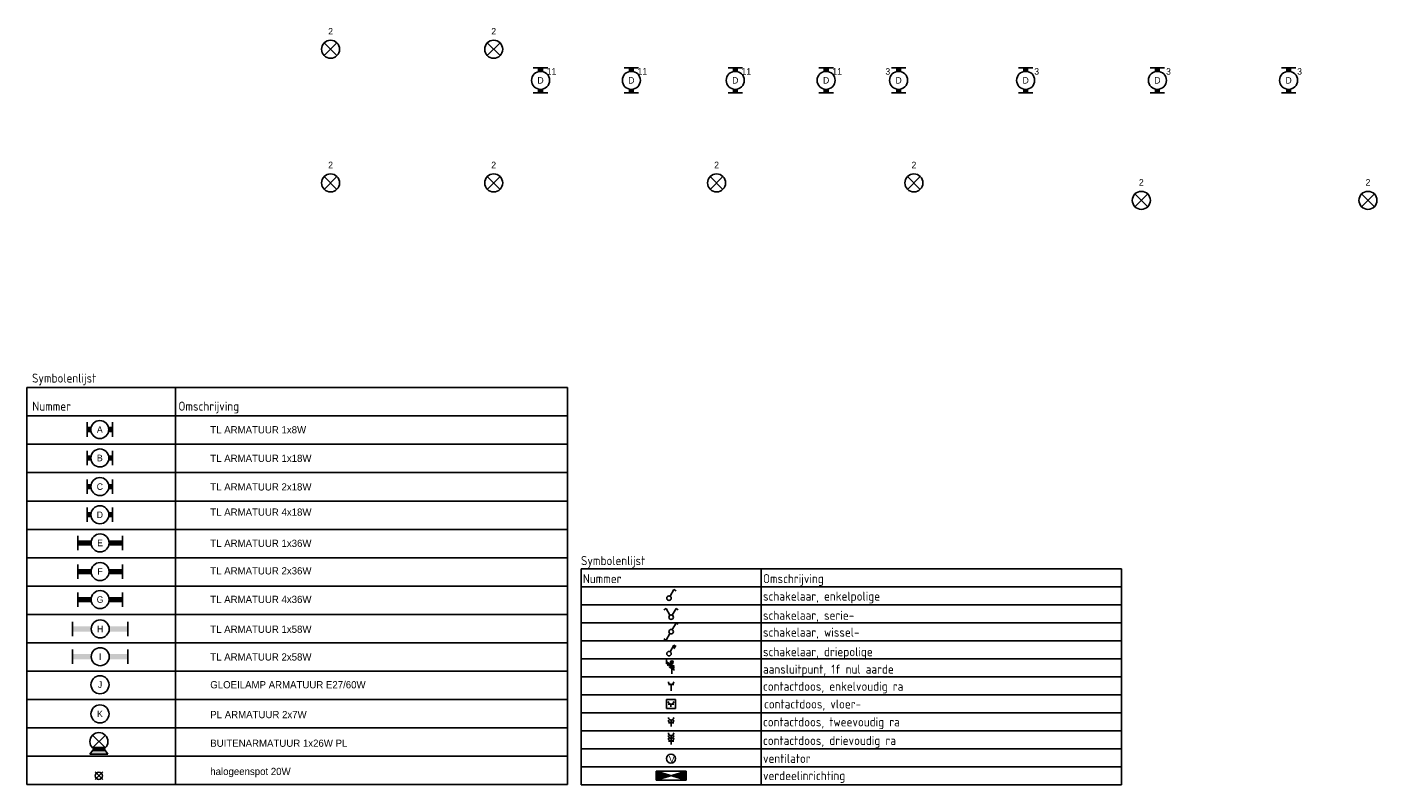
# Model space of a CAD drawing. Extents: x 1458 to 78232, y 1423 to 46972.
# Tile 1 of 8: x 1458 to 38918, y 1423 to 22461. Entities that reach past the tile are written whole.
import ezdxf
from ezdxf.enums import TextEntityAlignment as Align

# ---------------------------------------------------------------- set-up
doc = ezdxf.new("R2010")
doc.units = 0
doc.layers.get('0').update_dxf_attribs({"linetype": 'CONTINUOUS'})
for name, color, linetype in [('EL$1----', 3, 'CONTINUOUS'), ('EL6222--', 3, 'CONTINUOUS'), ('EL6311--', 3, 'CONTINUOUS')]:
    doc.layers.add(name, color=color, linetype=linetype)
doc.styles.add('BURO-018', font='BUROFONT.SHX', dxfattribs={"height": 180})
doc.styles.get("Standard").update_dxf_attribs({"font": 'ISOCP'})

# ---------------------------------------------------------------- blocks, each defined once
blk = doc.blocks.new('111503')
at = {"color": 0, "linetype": 'Continuous'}
for p, q in [((-1.77, 1.73), (1.77, 5.27)), ((1.77, 1.73), (-1.77, 5.27))]:
    blk.add_line(p, q, dxfattribs=at)
blk.add_circle((0, 3.5), 2.5, dxfattribs=at)
at = {"color": 0, "linetype": 'Continuous', "style": 'BURO-018'}
for tag, p in [('E_GROEP', (0, 8.5)), ('E_GKAST', (0, 8.5)), ('E_ARMCODE', (0, 3.5)), ('E_SLET', (4.5, 2.5))]:
    blk.add_attdef(tag, text='', height=1.8, dxfattribs=at).set_placement(p, align=Align.MIDDLE)
blk = doc.blocks.new('1115B6630')
at = {"color": 0}
for p, q in [((-3.5, 2), (-3.5, -2)), ((3.5, 2), (3.5, -2))]:
    blk.add_line(p, q, dxfattribs=at)
at = {"color": 0, "linetype": 'Continuous'}
blk.add_circle((0, 0), 2.5, dxfattribs=at)
at = {"color": 0}
for points in [[(-2.5, 0.75), (-3.5, 0.75), (-2.5, -0.75), (-3.5, -0.75)], [(2.5, 0.75), (3.5, 0.75), (2.5, -0.75), (3.5, -0.75)]]:
    blk.add_solid(points, dxfattribs=at)
at = {"color": 0, "linetype": 'Continuous', "style": 'BURO-018'}
for tag, p in [('E_GROEP', (0, 5)), ('E_GKAST', (0, 5)), ('E_ARMCODE', (0, 0)), ('E_SLET', (4.5, -3))]:
    blk.add_attdef(tag, text='', height=1.8, dxfattribs=at).set_placement(p, align=Align.MIDDLE)
blk = doc.blocks.new('1115B3A')
at = {"color": 0, "linetype": 'Continuous'}
blk.add_circle((0, 0), 2.5, dxfattribs=at)
at = {"color": 0, "linetype": 'Continuous', "style": 'BURO-018'}
for tag, p in [('E_GROEP', (0, 5)), ('E_GKAST', (0, 5)), ('E_ARMCODE', (0, 0)), ('E_SLET', (4.5, -1))]:
    blk.add_attdef(tag, text='', height=1.8, dxfattribs=at).set_placement(p, align=Align.MIDDLE)
blk = doc.blocks.new('1115B6330')
at = {"color": 0}
for p, q in [((-3.5, 2), (-3.5, -2)), ((3.5, 2), (3.5, -2))]:
    blk.add_line(p, q, dxfattribs=at)
at = {"color": 0, "linetype": 'Continuous'}
blk.add_circle((0, 0), 2.5, dxfattribs=at)
at = {"color": 0}
for points in [[(-2.5, 0.75), (-3.5, 0.75), (-2.5, -0.75), (-3.5, -0.75)], [(2.5, 0.75), (3.5, 0.75), (2.5, -0.75), (3.5, -0.75)]]:
    blk.add_solid(points, dxfattribs=at)
at = {"color": 0, "linetype": 'Continuous', "style": 'BURO-018'}
for tag, p in [('E_GROEP', (0, 5)), ('E_GKAST', (0, 5)), ('E_ARMCODE', (0, 0)), ('E_SLET', (4.5, -3))]:
    blk.add_attdef(tag, text='', height=1.8, dxfattribs=at).set_placement(p, align=Align.MIDDLE)
blk = doc.blocks.new('RENVOY1ROW')
at = {"layer": 'EL6311--', "color": 1, "flags": 8}
for p in [(0.5, 1), (50.5, 1)]:
    blk.add_attdef('TITEL', p, '', height=2.5, dxfattribs=at)
blk = doc.blocks.new('111304')
at = {"color": 0, "linetype": 'Continuous'}
for p, q in [((-1.5, 4.5), (1.5, 4.5)), ((0, 1), (0, 4.5))]:
    blk.add_line(p, q, dxfattribs=at)
blk.add_arc((0, 6), 1.5, 180, 360, dxfattribs=at)
at = {"color": 0, "linetype": 'Continuous', "style": 'BURO-018'}
for tag in ['E_GROEP', 'E_GKAST']:
    blk.add_attdef(tag, text='', height=1.8, dxfattribs=at).set_placement((0, 8.5), align=Align.MIDDLE)
at = {"color": 0, "linetype": 'Continuous', "style": 'BURO-018', "flags": 1}
for tag, p in [('E_VERMCODE', (13, 8.5)), ('E_MATCODE', (0, 0))]:
    blk.add_attdef(tag, text='', height=1.8, dxfattribs=at).set_placement(p, align=Align.MIDDLE)
blk = doc.blocks.new('111405')
at = {"color": 0, "linetype": 'Continuous'}
for p, q in [((-2.74, 7), (-3.95, 6.3)), ((-0.62, 3.33), (-2.74, 7)), ((0.62, 3.33), (2.74, 7)), ((2.74, 7), (3.95, 6.3))]:
    blk.add_line(p, q, dxfattribs=at)
blk.add_circle((0, 2.25), 1.25, dxfattribs=at)
at = {"color": 0, "linetype": 'Continuous', "style": 'BURO-018'}
for tag, p in [('E_SLET1', (-3.42, 9)), ('E_SLET2', (3.42, 9)), ('E_GROEP', (11.61, 1.38)), ('E_GKAST', (11.61, 4.38))]:
    blk.add_attdef(tag, text='', height=1.8, dxfattribs=at).set_placement(p, align=Align.MIDDLE)
at = {"color": 0, "linetype": 'Continuous', "style": 'BURO-018', "flags": 1}
blk.add_attdef('E_MATCODE', text='', height=1.8, dxfattribs=at).set_placement((0, 0), align=Align.MIDDLE)
blk = doc.blocks.new('1114A1')
at = {"color": 0, "linetype": 'Continuous'}
for p, q in [((0.62, 3.33), (2.74, 7)), ((2.74, 7), (3.95, 6.3))]:
    blk.add_line(p, q, dxfattribs=at)
blk.add_circle((0, 2.25), 1.25, dxfattribs=at)
at = {"color": 0, "linetype": 'Continuous', "style": 'BURO-018'}
for tag, p in [('E_SLET1', (3.36, 9)), ('E_GROEP', (11.61, 1.38)), ('E_GKAST', (11.61, 4.38))]:
    blk.add_attdef(tag, text='', height=1.8, dxfattribs=at).set_placement(p, align=Align.MIDDLE)
at = {"color": 0, "linetype": 'Continuous', "style": 'BURO-018', "flags": 1}
blk.add_attdef('E_MATCODE', text='', height=1.8, dxfattribs=at).set_placement((0, 0), align=Align.MIDDLE)
blk = doc.blocks.new('111406')
at = {"color": 0, "linetype": 'Continuous'}
for p, q in [((-0.62, 1.17), (-2.74, -2.5)), ((0.62, 3.33), (2.74, 7)), ((2.74, 7), (3.95, 6.3)), ((-2.74, -2.5), (-3.95, -1.8))]:
    blk.add_line(p, q, dxfattribs=at)
blk.add_circle((0, 2.25), 1.25, dxfattribs=at)
at = {"color": 0, "linetype": 'Continuous', "style": 'BURO-018'}
for tag, p in [('E_SLET1', (3.42, 9)), ('E_GROEP', (11.61, 1.38)), ('E_GKAST', (11.61, 4.38))]:
    blk.add_attdef(tag, text='', height=1.8, dxfattribs=at).set_placement(p, align=Align.MIDDLE)
at = {"color": 0, "linetype": 'Continuous', "style": 'BURO-018', "flags": 1}
blk.add_attdef('E_MATCODE', text='', height=1.8, dxfattribs=at).set_placement((0, 0), align=Align.MIDDLE)
blk = doc.blocks.new('1114A3')
at = {"color": 0, "linetype": 'Continuous'}
for p, q in [((0.62, 3.33), (2.74, 7)), ((2.04, 5.79), (3.25, 5.09)), ((2.39, 6.39), (3.6, 5.69)), ((2.74, 7), (3.95, 6.3))]:
    blk.add_line(p, q, dxfattribs=at)
blk.add_circle((0, 2.25), 1.25, dxfattribs=at)
at = {"color": 0, "linetype": 'Continuous', "style": 'BURO-018'}
for tag, p in [('E_SLET1', (3.36, 9)), ('E_GROEP', (11.61, 1.38)), ('E_GKAST', (11.61, 4.38))]:
    blk.add_attdef(tag, text='', height=1.8, dxfattribs=at).set_placement(p, align=Align.MIDDLE)
at = {"color": 0, "linetype": 'Continuous', "style": 'BURO-018', "flags": 1}
blk.add_attdef('E_MATCODE', text='', height=1.8, dxfattribs=at).set_placement((0, 0), align=Align.MIDDLE)
blk = doc.blocks.new('E00078')
at = {"color": 0, "linetype": 'Continuous'}
for p, q in [((-3, 6.48), (-3, 8.98)), ((-3, 7.73), (1.5, 5.13)), ((0, 7.5), (0, 1)), ((1.5, 4.13), (-1.5, 5.87)), ((1.5, 3.13), (-1.5, 4.87))]:
    blk.add_line(p, q, dxfattribs=at)
at = {"color": 0, "const_width": 0.75}
blk.add_lwpolyline([(-0.38, 7.5, 1), (0.38, 7.5, 1)], format="xyb", close=True, dxfattribs=at)
at = {"color": 0, "linetype": 'Continuous', "const_width": 0.5}
blk.add_lwpolyline([(-2.18, 6.12, 1), (-1.68, 6.12, 1)], format="xyb", close=True, dxfattribs=at)
at = {"color": 0, "linetype": 'Continuous'}
for centre, radius in [((0, 7.5), 0.75), ((-1.93, 6.12), 0.5)]:
    blk.add_circle(centre, radius, dxfattribs=at)
at = {"color": 0, "linetype": 'Continuous', "style": 'BURO-018'}
for tag in ['E_GROEP', 'E_GKAST']:
    blk.add_attdef(tag, text='', height=1.8, dxfattribs=at).set_placement((0, 11), align=Align.MIDDLE)
at = {"color": 0, "linetype": 'Continuous', "style": 'BURO-018', "flags": 1}
for tag, p in [('E_VERMCODE', (13, 11)), ('E_MATCODE', (0, 0))]:
    blk.add_attdef(tag, text='', height=1.8, dxfattribs=at).set_placement(p, align=Align.MIDDLE)
blk = doc.blocks.new('1115B3')
at = {"color": 0, "linetype": 'Continuous'}
blk.add_circle((0, 3.5), 2.5, dxfattribs=at)
at = {"color": 0, "linetype": 'Continuous', "style": 'BURO-018'}
for tag, p in [('E_GROEP', (0, 8.5)), ('E_GKAST', (0, 8.5)), ('E_ARMCODE', (0, 3.5)), ('E_SLET', (4.5, 2.5))]:
    blk.add_attdef(tag, text='', height=1.8, dxfattribs=at).set_placement(p, align=Align.MIDDLE)
blk = doc.blocks.new('1116A4B')
at = {"color": 0, "linetype": 'Continuous'}
for p, q in [((-5, 4), (-5, 1)), ((5, 4), (-5, 4)), ((-5, 4), (5, 1)), ((5, 4), (-5, 1)), ((-5, 1), (5, 1)), ((5, 1), (5, 4))]:
    blk.add_line(p, q, dxfattribs=at)
for points in [[(-5, 4), (0, 2.5), (-5, 1)], [(5, 4), (0, 2.5), (5, 1)]]:
    blk.add_solid(points, dxfattribs=at)
at = {"color": 0, "linetype": 'Continuous', "style": 'BURO-018'}
for tag, p in [('E_GROEP', (0, 9)), ('E_GKAST', (0, 12)), ('E_KAST', (0, 6))]:
    blk.add_attdef(tag, text='', height=1.8, dxfattribs=at).set_placement(p, align=Align.MIDDLE)
at = {"color": 0, "linetype": 'Continuous', "style": 'BURO-018', "flags": 1}
blk.add_attdef('E_MATCODE', text='', height=1.8, dxfattribs=at).set_placement((0, 0), align=Align.MIDDLE)
blk = doc.blocks.new('111304O')
at = {"color": 0, "linetype": 'Continuous'}
for p, q in [((-2.5, 2.5), (2.5, 2.5)), ((-2.5, -2.5), (-2.5, 2.5)), ((-1.5, 0), (1.5, 0)), ((0, -1.5), (0, 0)), ((2.5, 2.5), (2.5, -2.5)), ((2.5, -2.5), (-2.5, -2.5))]:
    blk.add_line(p, q, dxfattribs=at)
blk.add_arc((0, 1.5), 1.5, 180, 360, dxfattribs=at)
at = {"color": 0, "linetype": 'Continuous', "style": 'BURO-018', "flags": 1}
for tag, p in [('E_MATCODE', (0, 0)), ('E_VERMCODE', (13, 4))]:
    blk.add_attdef(tag, text='', height=1.8, dxfattribs=at).set_placement(p, align=Align.MIDDLE)
at = {"color": 0, "linetype": 'Continuous', "style": 'BURO-018'}
for tag in ['E_GROEP', 'E_GKAST']:
    blk.add_attdef(tag, text='', height=1.8, dxfattribs=at).set_placement((0, 4), align=Align.MIDDLE)
blk = doc.blocks.new('RENVOY2ROW')
at = {"layer": 'EL6222--', "color": 1, "flags": 8}
for p in [(0.5, 1), (50.5, 1)]:
    blk.add_attdef('TITEL', p, '', height=2.5, dxfattribs=at)
blk = doc.blocks.new('E00002')
at = {"color": 0}
for p, q in [((-2.5, 0), (-1.45, 1.47)), ((2.5, 0), (-2.5, 0)), ((-1.79, 1), (1.79, 1)), ((1.45, 1.47), (2.5, 0))]:
    blk.add_line(p, q, dxfattribs=at)
for points in [[(-1.79, 1), (1.79, 1), (-2.5, 0), (2.5, 0)], [(-1.45, 1.47), (-0.5, 1), (-1.79, 1)], [(1.45, 1.47), (0.5, 1), (1.79, 1)]]:
    blk.add_solid(points, dxfattribs=at)
blk = doc.blocks.new('1115B3WD')
at = {"color": 0, "linetype": 'Continuous'}
for p, q in [((1.88, 1.85), (-1.88, 1.85)), ((1.68, 1.65), (-1.68, 1.65)), ((1.43, 1.45), (-1.43, 1.45)), ((1.09, 1.25), (-1.09, 1.25)), ((0.5, 1.05), (-0.5, 1.05))]:
    blk.add_line(p, q, dxfattribs=at)
blk = doc.blocks.new('SPOT-04')
at = {"color": 0, "linetype": 'Continuous'}
for p, q in [((-106, -106), (106, 106)), ((-106, 106), (106, -106))]:
    blk.add_line(p, q, dxfattribs=at)
blk.add_circle((0, 0), 100, dxfattribs=at)
at = {"color": 0, "linetype": 'Continuous', "style": 'BURO-018'}
for tag, p in [('E_ARMCODE', (-407, 280)), ('E_SLET', (-402, -120)), ('E_GROEP', (-407, -520)), ('E_GKAST', (-407, -520))]:
    blk.add_attdef(tag, text='', height=180, dxfattribs=at).set_placement(p, align=Align.MIDDLE)
blk = doc.blocks.new('1115B61540')
at = {"color": 0}
for p, q in [((-7.7, 2), (-7.7, -2)), ((7.7, 2), (7.7, -2))]:
    blk.add_line(p, q, dxfattribs=at)
at = {"color": 0, "linetype": 'Continuous'}
blk.add_circle((0, 0), 2.5, dxfattribs=at)
at = {"color": 0}
for points in [[(-2.5, 0.75), (-7.7, 0.75), (-2.5, -0.75), (-7.7, -0.75)], [(2.5, 0.75), (7.7, 0.75), (2.5, -0.75), (7.7, -0.75)]]:
    blk.add_solid(points, dxfattribs=at)
at = {"color": 0, "linetype": 'Continuous', "style": 'BURO-018'}
for tag, p in [('E_GROEP', (0, 5)), ('E_GKAST', (0, 5)), ('E_ARMCODE', (0, 0)), ('E_SLET', (4.5, -3))]:
    blk.add_attdef(tag, text='', height=1.8, dxfattribs=at).set_placement(p, align=Align.MIDDLE)
blk = doc.blocks.new('1115B61240')
at = {"color": 0}
for p, q in [((-6.2, 2), (-6.2, -2)), ((6.2, 2), (6.2, -2))]:
    blk.add_line(p, q, dxfattribs=at)
at = {"color": 0, "linetype": 'Continuous'}
blk.add_circle((0, 0), 2.5, dxfattribs=at)
at = {"color": 0}
for points in [[(-2.5, 0.75), (-6.2, 0.75), (-2.5, -0.75), (-6.2, -0.75)], [(2.5, 0.75), (6.2, 0.75), (2.5, -0.75), (6.2, -0.75)]]:
    blk.add_solid(points, dxfattribs=at)
at = {"color": 0, "linetype": 'Continuous', "style": 'BURO-018'}
for tag, p in [('E_GROEP', (0, 5)), ('E_GKAST', (0, 5)), ('E_ARMCODE', (0, 0)), ('E_SLET', (4.5, -3))]:
    blk.add_attdef(tag, text='', height=1.8, dxfattribs=at).set_placement(p, align=Align.MIDDLE)
blk = doc.blocks.new('111304A')
at = {"color": 0, "linetype": 'Continuous'}
for p, q in [((-1.5, 3), (1.5, 3)), ((0, 1), (0, 4.5))]:
    blk.add_line(p, q, dxfattribs=at)
for centre in [(0, 6), (0, 4.5)]:
    blk.add_arc(centre, 1.5, 180, 360, dxfattribs=at)
at = {"color": 0, "linetype": 'Continuous', "style": 'BURO-018'}
for tag in ['E_GROEP', 'E_GKAST']:
    blk.add_attdef(tag, text='', height=1.8, dxfattribs=at).set_placement((0, 8.5), align=Align.MIDDLE)
at = {"color": 0, "linetype": 'Continuous', "style": 'BURO-018', "flags": 1}
for tag, p in [('E_VERMCODE', (13, 8.5)), ('E_MATCODE', (0, 0))]:
    blk.add_attdef(tag, text='', height=1.8, dxfattribs=at).set_placement(p, align=Align.MIDDLE)
blk = doc.blocks.new('111304B')
at = {"color": 0, "linetype": 'Continuous'}
for p, q in [((-1.5, 3), (1.5, 3)), ((0, 1), (0, 6))]:
    blk.add_line(p, q, dxfattribs=at)
for centre in [(0, 7.5), (0, 6), (0, 4.5)]:
    blk.add_arc(centre, 1.5, 180, 360, dxfattribs=at)
at = {"color": 0, "linetype": 'Continuous', "style": 'BURO-018'}
for tag in ['E_GROEP', 'E_GKAST']:
    blk.add_attdef(tag, text='', height=1.8, dxfattribs=at).set_placement((0, 10), align=Align.MIDDLE)
at = {"color": 0, "linetype": 'Continuous', "style": 'BURO-018', "flags": 1}
for tag, p in [('E_VERMCODE', (13, 10)), ('E_MATCODE', (0, 0))]:
    blk.add_attdef(tag, text='', height=1.8, dxfattribs=at).set_placement(p, align=Align.MIDDLE)
blk = doc.blocks.new('BLOK (RENVOOI)')
at = {"layer": 'EL6311--'}
for p, q in [((-15181, 12575), (-15181, 1554)), ((-15181, 12575), (-181, 12575)), ((-11062, 12575), (-11062, 1554)), ((-181, 12575), (-181, 1554)), ((-15181, 11788), (-181, 11788)), ((-15181, 11000), (-181, 11000)), ((-15181, 10213), (-181, 10213)), ((-15181, 9426), (-181, 9426)), ((-15181, 8639), (-181, 8639)), ((-15181, 7852), (-181, 7852)), ((-15181, 7064), (-181, 7064)), ((-15181, 6277), (-181, 6277)), ((-15181, 5490), (-181, 5490)), ((-15181, 4703), (-181, 4703)), ((-15181, 3915), (-181, 3915)), ((-15181, 3128), (-181, 3128)), ((-15181, 2341), (-181, 2341)), ((-15181, 1554), (-181, 1554))]:
    blk.add_line(p, q, dxfattribs=at)
at = {"layer": 'EL6311--', "ltscale": 100}
for p, q in [((192, 7547), (15192, 7547)), ((192, 7547), (192, 1547)), ((5192, 7547), (5192, 1544)), ((15192, 1547), (15192, 7547)), ((192, 7047), (15192, 7047)), ((192, 6547), (15192, 6547)), ((192, 6047), (15192, 6047)), ((192, 5547), (15192, 5547)), ((192, 5047), (15192, 5047)), ((192, 4547), (15192, 4547)), ((192, 4047), (15192, 4047)), ((192, 3547), (15192, 3547)), ((192, 3047), (15192, 3047)), ((192, 2547), (15192, 2547)), ((192, 2047), (15192, 2047)), ((192, 1547), (15192, 1547))]:
    blk.add_line(p, q, dxfattribs=at)
at = {"layer": 'EL$1----', "xscale": 50, "yscale": 50}
for name, p in [('1114A1', (2635, 6617)), ('111405', (2692, 6088)), ('111406', (2692, 5689)), ('1114A3', (2635, 5076)), ('E00078', (2715, 4579)), ('111304', (2692, 4109)), ('111304O', (2689, 3790))]:
    blk.add_blockref(name, p, dxfattribs=at)
at = {"layer": 'EL$1----', "xscale": -83.33333333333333, "yscale": 83.33333333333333, "rotation": 180}
blk.add_blockref('1116A4B', (2692, 2013), dxfattribs=at)
at = {"layer": 'EL6222--'}
ref = blk.add_blockref('RENVOY2ROW', (221, 3975), dxfattribs=dict(at, xscale=-100, yscale=100, rotation=180))
ref.add_attrib('KOLOM2', 'contactdoos, vloer-                                         ', (5271, 3667), dxfattribs={"color": 1, "height": 250})
at = {"layer": 'EL6222--', "xscale": 50, "yscale": 50, "zscale": 100}
for name, p in [('111304A', (2692, 3120)), ('111304B', (2692, 2615))]:
    blk.add_blockref(name, p, dxfattribs=at)
at = {"layer": 'EL6311--'}
ref = blk.add_blockref('1115B6330', (-13160, 11410), dxfattribs=dict(at, xscale=100, yscale=100, zscale=100))
ref.add_attrib('E_ARMCODE', 'A', dxfattribs={"layer": '0', "color": 1, "linetype": 'Continuous', "height": 180, "style": 'BURO-018'}).set_placement((-13160, 11410), align=Align.MIDDLE)
ref = blk.add_blockref('1115B6630', (-13159, 10620), dxfattribs=dict(at, xscale=100, yscale=100, zscale=100))
ref.add_attrib('E_ARMCODE', 'B', dxfattribs={"layer": '0', "color": 1, "linetype": 'Continuous', "height": 180, "style": 'BURO-018'}).set_placement((-13159, 10620), align=Align.MIDDLE)
ref = blk.add_blockref('1115B6630', (-13159, 9825), dxfattribs=dict(at, xscale=100, yscale=100, zscale=100))
ref.add_attrib('E_ARMCODE', 'C', dxfattribs={"layer": '0', "color": 1, "linetype": 'Continuous', "height": 180, "style": 'BURO-018'}).set_placement((-13159, 9825), align=Align.MIDDLE)
ref = blk.add_blockref('1115B6630', (-13159, 9044), dxfattribs=dict(at, xscale=100, yscale=100, zscale=100))
ref.add_attrib('E_ARMCODE', 'D', dxfattribs={"layer": '0', "color": 1, "linetype": 'Continuous', "height": 180, "style": 'BURO-018'}).set_placement((-13159, 9044), align=Align.MIDDLE)
ref = blk.add_blockref('1115B61240', (-13153, 8262), dxfattribs=dict(at, xscale=100, yscale=100, zscale=100))
ref.add_attrib('E_ARMCODE', 'E', dxfattribs={"layer": '0', "color": 1, "linetype": 'Continuous', "height": 180, "style": 'BURO-018'}).set_placement((-13153, 8262), align=Align.MIDDLE)
ref = blk.add_blockref('1115B61240', (-13153, 7468), dxfattribs=dict(at, xscale=100, yscale=100, zscale=100))
ref.add_attrib('E_ARMCODE', 'F', dxfattribs={"layer": '0', "color": 1, "linetype": 'Continuous', "height": 180, "style": 'BURO-018'}).set_placement((-13153, 7468), align=Align.MIDDLE)
ref = blk.add_blockref('1115B61240', (-13153, 6691), dxfattribs=dict(at, xscale=100, yscale=100, zscale=100))
ref.add_attrib('E_ARMCODE', 'G', dxfattribs={"layer": '0', "color": 1, "linetype": 'Continuous', "height": 180, "style": 'BURO-018'}).set_placement((-13153, 6691), align=Align.MIDDLE)
ref = blk.add_blockref('RENVOY1ROW', (192, 6559), dxfattribs=dict(at, xscale=100, yscale=100))
ref.add_attrib('KOLOM2', 'schakelaar, enkelpolige                                     ', (5242, 6659), dxfattribs={"color": 1, "height": 250})
ref = blk.add_blockref('RENVOY1ROW', (192, 6029), dxfattribs=dict(at, xscale=100, yscale=100))
ref.add_attrib('KOLOM2', 'schakelaar, serie-                                          ', (5242, 6129), dxfattribs={"color": 1, "height": 250})
ref = blk.add_blockref('1115B61540', (-13150, 5875), dxfattribs=dict(at, xscale=100, yscale=100, zscale=100))
ref.add_attrib('E_ARMCODE', 'H', dxfattribs={"layer": '0', "color": 1, "linetype": 'Continuous', "height": 180, "style": 'BURO-018'}).set_placement((-13150, 5875), align=Align.MIDDLE)
ref = blk.add_blockref('RENVOY1ROW', (192, 5559), dxfattribs=dict(at, xscale=100, yscale=100))
ref.add_attrib('KOLOM2', 'schakelaar, wissel-                                         ', (5242, 5659), dxfattribs={"color": 1, "height": 250})
ref = blk.add_blockref('1115B61540', (-13150, 5105), dxfattribs=dict(at, xscale=100, yscale=100, zscale=100))
ref.add_attrib('E_ARMCODE', 'I', dxfattribs={"layer": '0', "color": 1, "linetype": 'Continuous', "height": 180, "style": 'BURO-018'}).set_placement((-13150, 5105), align=Align.MIDDLE)
ref = blk.add_blockref('RENVOY1ROW', (192, 5017), dxfattribs=dict(at, xscale=100, yscale=100))
ref.add_attrib('KOLOM2', 'schakelaar, driepolige                                      ', (5242, 5117), dxfattribs={"color": 1, "height": 250})
ref = blk.add_blockref('RENVOY1ROW', (192, 4533), dxfattribs=dict(at, xscale=100, yscale=100))
ref.add_attrib('KOLOM2', 'aansluitpunt, 1f nul aarde                                  ', (5242, 4633), dxfattribs={"color": 1, "height": 250})
ref = blk.add_blockref('1115B3A', (-13155, 4327), dxfattribs=dict(at, xscale=100, yscale=100, zscale=100))
ref.add_attrib('E_ARMCODE', 'J', dxfattribs={"layer": '0', "color": 1, "linetype": 'Continuous', "height": 180, "style": 'BURO-018'}).set_placement((-13155, 4327), align=Align.MIDDLE)
ref = blk.add_blockref('RENVOY1ROW', (192, 4059), dxfattribs=dict(at, xscale=100, yscale=100))
ref.add_attrib('KOLOM2', 'contactdoos, enkelvoudig ra                                 ', (5242, 4159), dxfattribs={"color": 1, "height": 250})
ref = blk.add_blockref('1115B3A', (-13155, 3517), dxfattribs=dict(at, xscale=100, yscale=100, zscale=100))
ref.add_attrib('E_ARMCODE', 'K', dxfattribs={"layer": '0', "color": 1, "linetype": 'Continuous', "height": 180, "style": 'BURO-018'}).set_placement((-13155, 3517), align=Align.MIDDLE)
ref = blk.add_blockref('RENVOY1ROW', (192, 3070), dxfattribs=dict(at, xscale=100, yscale=100))
ref.add_attrib('KOLOM2', 'contactdoos, tweevoudig ra                                  ', (5242, 3170), dxfattribs={"color": 1, "height": 250})
at = {"layer": 'EL6311--', "xscale": 100, "yscale": 100, "zscale": 100}
for name in ['111503', 'E00002', '1115B3WD']:
    blk.add_blockref(name, (-13184, 2399), dxfattribs=at)
at = {"layer": 'EL6311--'}
ref = blk.add_blockref('RENVOY1ROW', (192, 2554), dxfattribs=dict(at, xscale=100, yscale=100))
ref.add_attrib('KOLOM2', 'contactdoos, drievoudig ra                                  ', (5242, 2654), dxfattribs={"color": 1, "height": 250})
ref = blk.add_blockref('1115B3', (2687, 2101), dxfattribs=dict(at, xscale=50, yscale=50, zscale=50))
ref.add_attrib('E_ARMCODE', 'V', dxfattribs={"layer": '0', "color": 1, "linetype": 'Continuous', "height": 180, "style": 'BURO-018'}).set_placement((2711, 2257), align=Align.MIDDLE)
ref = blk.add_blockref('RENVOY1ROW', (192, 2056), dxfattribs=dict(at, xscale=100, yscale=100))
ref.add_attrib('KOLOM2', 'ventilator                     ', (5242, 2156), dxfattribs={"color": 1, "height": 250})
at = {"layer": 'EL6311--', "rotation": 90}
blk.add_blockref('SPOT-04', (-13187, 1800), dxfattribs=at)
at = {"layer": 'EL6311--'}
ref = blk.add_blockref('RENVOY1ROW', (192, 1946), dxfattribs=dict(at, xscale=-100, yscale=100, rotation=180))
ref.add_attrib('KOLOM2', 'verdeelinrichting                                           ', (5242, 1679), dxfattribs={"color": 1, "height": 250})
at = {"layer": 'EL6311--', "color": 1, "style": 'BURO-018'}
for s, p in [('TL ARMATUUR 1x8W', (-10095, 11303)), ('TL ARMATUUR 1x18W', (-10095, 10511)), ('TL ARMATUUR 2x18W', (-10095, 9718)), ('TL ARMATUUR 4x18W', (-10095, 9018)), ('TL ARMATUUR 1x36W', (-10095, 8152)), ('TL ARMATUUR 2x36W', (-10095, 7388)), ('TL ARMATUUR 4x36W', (-10095, 6596)), ('TL ARMATUUR 1x58W', (-10095, 5767)), ('TL ARMATUUR 2x58W', (-10095, 4998)), ('GLOEILAMP ARMATUUR E27/60W', (-10095, 4227)), ('PL ARMATUUR 2x7W', (-10095, 3398)), ('BUITENARMATUUR 1x26W PL', (-10095, 2604)), ('halogeenspot 20W', (-10095, 1821))]:
    blk.add_text(s, height=200, dxfattribs=at).set_placement(p)
at = {"layer": 'EL6311--', "color": 1, "ltscale": 100, "flags": 8}
for tag, p in [('RENVOOI', (-15041, 12712)), ('SYMBOLEN', (-15034, 11933)), ('OMSCHIJVING', (-10979, 11933)), ('RENVOOI', (192, 7647)), ('SYMBOLEN', (242, 7147)), ('OMSCHIJVING', (5242, 7147))]:
    blk.add_attdef(tag, p, '', height=250, dxfattribs=at)

msp = doc.modelspace()

# ---------------------------------------------------------------- block references
at = {"layer": 'EL6222--', "lineweight": 0}
ref = msp.add_blockref('BLOK (RENVOOI)', (16639, -121), dxfattribs=at)
ref.add_attrib('RENVOOI', 'Symbolenlijst', (16831, 7526), dxfattribs={"layer": 'EL6311--', "color": 1, "ltscale": 100, "height": 250, "flags": 8})
ref.add_attrib('SYMBOLEN', 'Nummer', (16881, 7026), dxfattribs={"layer": 'EL6311--', "color": 1, "ltscale": 100, "height": 250, "flags": 8})
ref.add_attrib('OMSCHIJVING', 'Omschrijving', (21881, 7026), dxfattribs={"layer": 'EL6311--', "color": 1, "ltscale": 100, "height": 250, "flags": 8})
ref.add_attrib('SYMBOLEN', 'Nummer', (1605, 11812), dxfattribs={"layer": 'EL6311--', "color": 1, "ltscale": 100, "height": 250, "flags": 8})
ref.add_attrib('RENVOOI', 'Symbolenlijst', (1598, 12591), dxfattribs={"layer": 'EL6311--', "color": 1, "ltscale": 100, "height": 250, "flags": 8})
ref.add_attrib('OMSCHIJVING', 'Omschrijving', (5660, 11812), dxfattribs={"layer": 'EL6311--', "color": 1, "ltscale": 100, "height": 250, "flags": 8})
at = {"layer": 'EL6311--'}
ref = msp.add_blockref('111503', (9883, 21494), dxfattribs=dict(at, xscale=100, yscale=100, zscale=100))
ref.add_attrib('E_GROEP', '2', dxfattribs={"layer": '0', "color": 1, "linetype": 'Continuous', "height": 180, "style": 'BURO-018'}).set_placement((9883, 22344), align=Align.MIDDLE)
ref = msp.add_blockref('111503', (14408, 21494), dxfattribs=dict(at, xscale=100, yscale=100, zscale=100))
ref.add_attrib('E_GROEP', '2', dxfattribs={"layer": '0', "color": 1, "linetype": 'Continuous', "height": 180, "style": 'BURO-018'}).set_placement((14408, 22344), align=Align.MIDDLE)
ref = msp.add_blockref('1115B6630', (15708, 20980), dxfattribs=dict(at, xscale=100, yscale=100, zscale=100, rotation=270))
ref.add_attrib('E_ARMCODE', 'D', dxfattribs={"layer": '0', "color": 1, "linetype": 'Continuous', "height": 180, "style": 'BURO-018'}).set_placement((15708, 20980), align=Align.MIDDLE)
ref.add_attrib('E_GROEP', '11', dxfattribs={"layer": '0', "color": 1, "linetype": 'Continuous', "height": 180, "style": 'BURO-018'}).set_placement((16013, 21228), align=Align.MIDDLE)
ref = msp.add_blockref('1115B6630', (18228, 20980), dxfattribs=dict(at, xscale=100, yscale=100, zscale=100, rotation=270))
ref.add_attrib('E_ARMCODE', 'D', dxfattribs={"layer": '0', "color": 1, "linetype": 'Continuous', "height": 180, "style": 'BURO-018'}).set_placement((18228, 20980), align=Align.MIDDLE)
ref.add_attrib('E_GROEP', '11', dxfattribs={"layer": '0', "color": 1, "linetype": 'Continuous', "height": 180, "style": 'BURO-018'}).set_placement((18533, 21228), align=Align.MIDDLE)
ref = msp.add_blockref('1115B6630', (21112, 20980), dxfattribs=dict(at, xscale=100, yscale=100, zscale=100, rotation=270))
ref.add_attrib('E_ARMCODE', 'D', dxfattribs={"layer": '0', "color": 1, "linetype": 'Continuous', "height": 180, "style": 'BURO-018'}).set_placement((21112, 20980), align=Align.MIDDLE)
ref.add_attrib('E_GROEP', '11', dxfattribs={"layer": '0', "color": 1, "linetype": 'Continuous', "height": 180, "style": 'BURO-018'}).set_placement((21417, 21228), align=Align.MIDDLE)
ref = msp.add_blockref('1115B6630', (23633, 20980), dxfattribs=dict(at, xscale=100, yscale=100, zscale=100, rotation=270))
ref.add_attrib('E_ARMCODE', 'D', dxfattribs={"layer": '0', "color": 1, "linetype": 'Continuous', "height": 180, "style": 'BURO-018'}).set_placement((23633, 20980), align=Align.MIDDLE)
ref.add_attrib('E_GROEP', '11', dxfattribs={"layer": '0', "color": 1, "linetype": 'Continuous', "height": 180, "style": 'BURO-018'}).set_placement((23938, 21228), align=Align.MIDDLE)
ref = msp.add_blockref('1115B6630', (25644, 20980), dxfattribs=dict(at, xscale=100, yscale=100, zscale=100, rotation=270))
ref.add_attrib('E_ARMCODE', 'D', dxfattribs={"layer": '0', "color": 1, "linetype": 'Continuous', "height": 180, "style": 'BURO-018'}).set_placement((25644, 20980), align=Align.MIDDLE)
ref.add_attrib('E_GROEP', '3', dxfattribs={"layer": '0', "color": 1, "linetype": 'Continuous', "height": 180, "style": 'BURO-018'}).set_placement((25344, 21228), align=Align.MIDDLE)
ref = msp.add_blockref('1115B6630', (29169, 20980), dxfattribs=dict(at, xscale=100, yscale=100, zscale=100, rotation=270))
ref.add_attrib('E_ARMCODE', 'D', dxfattribs={"layer": '0', "color": 1, "linetype": 'Continuous', "height": 180, "style": 'BURO-018'}).set_placement((29169, 20980), align=Align.MIDDLE)
ref.add_attrib('E_GROEP', '3', dxfattribs={"layer": '0', "color": 1, "linetype": 'Continuous', "height": 180, "style": 'BURO-018'}).set_placement((29474, 21228), align=Align.MIDDLE)
ref = msp.add_blockref('1115B6630', (32826, 20980), dxfattribs=dict(at, xscale=100, yscale=100, zscale=100, rotation=270))
ref.add_attrib('E_ARMCODE', 'D', dxfattribs={"layer": '0', "color": 1, "linetype": 'Continuous', "height": 180, "style": 'BURO-018'}).set_placement((32826, 20980), align=Align.MIDDLE)
ref.add_attrib('E_GROEP', '3', dxfattribs={"layer": '0', "color": 1, "linetype": 'Continuous', "height": 180, "style": 'BURO-018'}).set_placement((33132, 21228), align=Align.MIDDLE)
ref = msp.add_blockref('1115B6630', (36465, 20980), dxfattribs=dict(at, xscale=100, yscale=100, zscale=100, rotation=270))
ref.add_attrib('E_ARMCODE', 'D', dxfattribs={"layer": '0', "color": 1, "linetype": 'Continuous', "height": 180, "style": 'BURO-018'}).set_placement((36465, 20980), align=Align.MIDDLE)
ref.add_attrib('E_GROEP', '3', dxfattribs={"layer": '0', "color": 1, "linetype": 'Continuous', "height": 180, "style": 'BURO-018'}).set_placement((36770, 21228), align=Align.MIDDLE)
ref = msp.add_blockref('111503', (9883, 17782), dxfattribs=dict(at, xscale=100, yscale=100, zscale=100))
ref.add_attrib('E_GROEP', '2', dxfattribs={"layer": '0', "color": 1, "linetype": 'Continuous', "height": 180, "style": 'BURO-018'}).set_placement((9883, 18632), align=Align.MIDDLE)
ref = msp.add_blockref('111503', (14408, 17782), dxfattribs=dict(at, xscale=100, yscale=100, zscale=100))
ref.add_attrib('E_GROEP', '2', dxfattribs={"layer": '0', "color": 1, "linetype": 'Continuous', "height": 180, "style": 'BURO-018'}).set_placement((14408, 18632), align=Align.MIDDLE)
ref = msp.add_blockref('111503', (20593, 17782), dxfattribs=dict(at, xscale=100, yscale=100, zscale=100))
ref.add_attrib('E_GROEP', '2', dxfattribs={"layer": '0', "color": 1, "linetype": 'Continuous', "height": 180, "style": 'BURO-018'}).set_placement((20593, 18632), align=Align.MIDDLE)
ref = msp.add_blockref('111503', (26068, 17782), dxfattribs=dict(at, xscale=100, yscale=100, zscale=100))
ref.add_attrib('E_GROEP', '2', dxfattribs={"layer": '0', "color": 1, "linetype": 'Continuous', "height": 180, "style": 'BURO-018'}).set_placement((26068, 18632), align=Align.MIDDLE)
ref = msp.add_blockref('111503', (32379, 17299), dxfattribs=dict(at, xscale=100, yscale=100, zscale=100))
ref.add_attrib('E_GROEP', '2', dxfattribs={"layer": '0', "color": 1, "linetype": 'Continuous', "height": 180, "style": 'BURO-018'}).set_placement((32379, 18149), align=Align.MIDDLE)
ref = msp.add_blockref('111503', (38668, 17299), dxfattribs=dict(at, xscale=100, yscale=100, zscale=100))
ref.add_attrib('E_GROEP', '2', dxfattribs={"layer": '0', "color": 1, "linetype": 'Continuous', "height": 180, "style": 'BURO-018'}).set_placement((38668, 18149), align=Align.MIDDLE)

doc.saveas('drawing.dxf')
